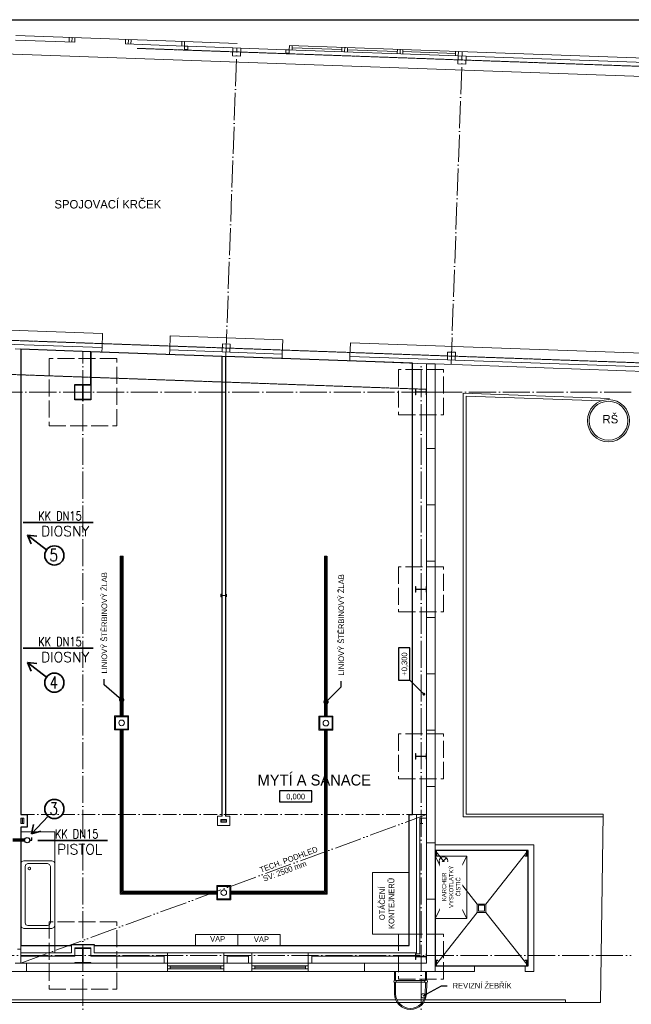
# Model space of a CAD drawing. Header units: millimetres. Extents: x 73192 to 132228, y -91222 to -47989.
# Tile 23 of 24: x 103676 to 114529, y -65467 to -47989. Entities that reach past the tile are written whole.
import ezdxf
from ezdxf import colors
from ezdxf.entities.mleader import LeaderData, LeaderLine
from ezdxf.enums import TextEntityAlignment as Align
from ezdxf.math import Vec2, Vec3

# ---------------------------------------------------------------- set-up
doc = ezdxf.new("R2010")
doc.units = ezdxf.units.MM
for name, pattern in [('ACAD_ISO02W100', [15, 12, -3]), ('ACAD_ISO04W100', [30, 24, -3, 0, -3]), ('ACAD_ISO05W100', [33, 24, -3, 0, -3, 0, -3]), ('ACAD_ISO10W100', [18, 12, -3, 0, -3]), ('SDRUŽENÁ', [63.5, 31.75, -6.35, 6.35, -6.35, 6.35, -6.35])]:
    doc.linetypes.add(name, pattern=pattern)
for name, color, linetype, lineweight in [('CKFORMATY', 3, 'Continuous', 25), ('ISa_splaskova_kanalizace', 6, 'KANALIZACE_SPLASKOVA_PODZ', 0), ('NS_tenka', 253, 'Continuous', 9), ('NS_tlusta', 253, 'Continuous', 15), ('NS_velmi_tlusta', 253, 'Continuous', 15), ('R-koty', 7, 'Continuous', 25), ('R-koty-projektované', 7, 'Continuous', 30), ('R-nové rozvody stlačeného vzduchu', 160, 'SDRUŽENÁ', 70), ('text', 6, 'Continuous', 9), ('tlusta', 253, 'Continuous', 15), ('velmi_tlusta', 253, 'Continuous', 15)]:
    doc.layers.add(name, color=color, linetype=linetype, lineweight=lineweight)
doc.layers.add('netisk', color=253, linetype='Continuous', plot=False)
doc.layers.add('vyskove koty', color=253, linetype='Continuous')
doc.layers.add('zarizovaci predmety', color=253, linetype='Continuous', lineweight=9, transparency=0.3)
doc.styles.add('EP', font='romans.shx', dxfattribs={"width": 0.8})
doc.styles.add('laplan', font='txt', dxfattribs={"height": 2})
doc.styles.add('laplan N', font='txt')
doc.styles.add('pivovarska', font='txt')
doc.styles.add('ROMANS_PGN', font='romans.shx')
doc.linetypes.add('KANALIZACE_SPLASKOVA_PODZ', pattern='A,35,-15,[102,CADKON.SHX,S=5,R=0,X=0,Y=5],-5,[102,CADKON.SHX,S=5,R=0,X=20,Y=5],30,-15', length=100)

# ---------------------------------------------------------------- blocks, each defined once
blk = doc.blocks.new('*U1378')
at = {"layer": 'vyskove koty', "linetype": 'ByBlock', "transparency": 16777216}
blk.add_lwpolyline([(-5.7, -2), (5.7, -2), (5.7, 2), (-5.7, 2)], close=True, dxfattribs=at)
at = {"layer": 'vyskove koty', "linetype": 'ByBlock', "transparency": 16777216, "style": 'pivovarska'}
for tag, p in [('VYSKA', (0, -0.24)), ('VYSKA_POPIS1', (0, -4.04)), ('VYSKA_POPIS2', (0.2, -7.54)), ('VYSKA_POPIS3', (0.2, -11.04))]:
    blk.add_attdef(tag, text='', height=2, dxfattribs=at).set_placement(p, align=Align.MIDDLE)
blk = doc.blocks.new('A$C58849bc7')
at = {"layer": 'NS_tlusta'}
for p, q in [((0, 150), (1000, 150)), ((0, 100), (1000, 100)), ((0, 50), (1000, 50)), ((0, 0), (1000, 0)), ((50, 100), (50, 50)), ((50, 75), (950, 75)), ((950, 100), (950, 50))]:
    blk.add_line(p, q, dxfattribs=at)
blk = doc.blocks.new('*U1385')
at = {"layer": 'zarizovaci predmety'}
blk.add_lwpolyline([(0, 0), (2151, 0), (2151, -600), (0, -600)], close=True, dxfattribs=at)
blk = doc.blocks.new('CA0502B2$')
at = {"layer": 'zarizovaci predmety'}
for p, q in [((-0.76, -0.015), (-0.725, 0)), ((-0.075, 0), (-0.725, 0)), ((-0.075, 0), (0.075, 0)), ((0.375, 0), (0.075, 0)), ((0.41, -0.015), (0.375, 0)), ((-0.76, -0.015), (-0.775, -0.05)), ((-0.775, -0.55), (-0.775, -0.05)), ((-0.71, -0.09), (-0.725, -0.125)), ((-0.725, -0.475), (-0.725, -0.125)), ((-0.71, -0.09), (-0.675, -0.075)), ((0.325, -0.075), (-0.675, -0.075)), ((0.275, -0.128), (0.263, -0.15)), ((0.275, -0.172), (0.263, -0.15)), ((0.3, -0.128), (0.275, -0.128)), ((0.3, -0.172), (0.275, -0.172)), ((0.313, -0.15), (0.3, -0.128)), ((0.313, -0.15), (0.3, -0.172)), ((0.36, -0.09), (0.325, -0.075)), ((0.375, -0.125), (0.36, -0.09)), ((0.375, -0.475), (0.375, -0.125)), ((0.41, -0.015), (0.425, -0.05)), ((0.425, -0.55), (0.425, -0.05)), ((-0.725, -0.475), (-0.71, -0.51)), ((-0.675, -0.525), (-0.71, -0.51)), ((0.325, -0.525), (0.36, -0.51)), ((0.36, -0.51), (0.375, -0.475)), ((-0.775, -0.55), (-0.76, -0.585)), ((-0.725, -0.6), (-0.76, -0.585)), ((-0.725, -0.6), (-0.075, -0.6)), ((-0.675, -0.525), (0.325, -0.525)), ((0.075, -0.6), (-0.075, -0.6)), ((0.075, -0.6), (0.375, -0.6)), ((0.375, -0.6), (0.41, -0.585)), ((0.425, -0.55), (0.41, -0.585))]:
    blk.add_line(p, q, dxfattribs=at)
blk = doc.blocks.new('_DotSmall')
at = {"color": 0, "const_width": 0.5}
blk.add_lwpolyline([(-0.0625, 0, 1), (0.0625, 0, 1)], format="xyb", close=True, dxfattribs=at)
blk = doc.blocks.new('*U1391')
at = {"layer": 'vyskove koty', "linetype": 'ByBlock', "transparency": 16777216}
blk.add_line((-10.7, -7), (-5.7, -2), dxfattribs=at)
blk.add_lwpolyline([(-5.7, -2), (5.7, -2), (5.7, 2), (-5.7, 2)], close=True, dxfattribs=at)
at = {"layer": 'vyskove koty', "linetype": 'ByBlock', "ltscale": 200, "transparency": 16777216, "const_width": 0.5}
blk.add_lwpolyline([(-10.7, -7.25, -1), (-10.7, -6.75, -1)], format="xyb", close=True, dxfattribs=at)
at = {"layer": 'vyskove koty', "linetype": 'ByBlock', "transparency": 16777216, "style": 'pivovarska'}
for tag, p in [('VYSKA', (0, -0.24)), ('VYSKA_POPIS1', (0, -4.04)), ('VYSKA_POPIS2', (0.2, -7.54)), ('VYSKA_POPIS3', (0.2, -11.04))]:
    blk.add_attdef(tag, text='', height=2, dxfattribs=at).set_placement(p, align=Align.MIDDLE)

msp = doc.modelspace()

# ---------------------------------------------------------------- linework, layer by layer
for p, q in [((103855.3, -62553.3), (103890.2, -62553.3)), ((103890.2, -62553.3), (103890.2, -62503.1))]:
    msp.add_line(p, q)
msp.add_circle((103808.1, -62553.3), 47.2)
at = {"layer": 'CKFORMATY', "color": 0, "linetype": 'Continuous', "ltscale": 2}
msp.add_line((73191.7, -47989), (132227.8, -47989), dxfattribs=at)
at = {"layer": 'ISa_splaskova_kanalizace', "color": 252, "ltscale": 0.002}
for radius in [375, 345]:
    msp.add_circle((114123.8, -55107.4), radius, dxfattribs=at)
at = {"layer": 'netisk', "color": 252}
msp.add_lwpolyline([(107267.2, -62125.2), (107267.2, -53965.4), (104937.2, -53881.9), (104937.2, -54735.2), (104657.2, -54735.2), (104657.2, -54465.2), (104937.2, -54465.2), (104937.2, -53881.9), (103697.2, -53837.6), (103697.2, -62100.2), (103807.2, -62100.2), (103807.2, -62320.2), (103697.2, -62320.2), (103697.2, -64425.2), (104597.2, -64425.2), (104597.2, -64405.2), (104997.2, -64405.2), (104997.2, -64425.2), (110587.2, -64425.2), (110587.2, -62100.2), (110647.2, -62100.2), (110647.2, -54085.9), (107327.1, -53967.5), (107327.1, -62125.2)], dxfattribs=at)
at = {"layer": 'NS_tenka', "color": 252}
for p, q in [((110897.2, -54600.2), (111047.2, -54600.2)), ((111547.2, -62140.2), (111547.2, -54618.4)), ((111547.2, -54618.4), (114142.5, -54711.1)), ((111597.2, -62090.2), (111597.2, -54670.2)), ((111597.2, -54670.2), (113993.4, -54755.8)), ((110897.2, -55600.2), (111047.2, -55600.2)), ((110897.2, -56600.2), (111047.2, -56600.2)), ((105474.7, -60346.4), (105474.7, -57510.2)), ((105494.7, -60346.4), (105494.7, -57510.2)), ((110897.2, -57600.2), (111047.2, -57600.2)), ((110897.2, -58600.2), (111047.2, -58600.2)), ((110897.2, -59600.2), (111047.2, -59600.2)), ((105474.7, -63495.2), (105474.7, -60596.4)), ((105494.7, -63475.2), (105494.7, -60596.4)), ((109099.7, -63475.2), (109099.7, -60600.2)), ((109119.7, -63495.2), (109119.7, -60600.2)), ((110897.2, -60600.2), (111047.2, -60600.2)), ((110897.2, -61600.2), (111047.2, -61600.2)), ((111547.2, -62140.2), (114031, -62140.2)), ((111597.2, -62090.2), (114031.8, -62090.2)), ((113981.6, -65435.2), (114031.8, -62090.2)), ((110897.2, -62600.2), (111047.2, -62600.2)), ((111047.2, -62739.5), (111796.3, -63686.3)), ((111946.3, -63686.3), (112697.2, -62735.2)), ((105474.7, -63495.2), (107172.2, -63495.2)), ((105494.7, -63475.2), (107172.2, -63475.2)), ((107422.2, -63475.2), (109099.7, -63475.2)), ((107422.2, -63495.2), (109119.7, -63495.2)), ((110897.2, -63600.2), (111047.2, -63600.2)), ((111047.2, -64785.2), (111796.3, -63836.3)), ((111946.3, -63836.3), (112697.2, -64785.2)), ((110897.2, -64600.2), (111047.2, -64600.2)), ((103797.2, -64735.2), (103797.2, -64885.2)), ((104797.2, -64735.2), (104797.2, -64885.2)), ((104797.2, -64735.2), (104797.2, -64885.2)), ((109797.2, -64735.2), (109797.2, -64885.2)), ((110797.2, -64735.2), (110797.2, -64885.2)), ((92797.2, -65385.2), (110348.2, -65385.2)), ((92797.2, -65435.2), (110375.5, -65435.2)), ((110370.1, -65385.2), (110848.9, -65385.2)), ((110400.1, -65435.2), (110818.8, -65435.2)), ((110843.5, -65435.2), (113981.6, -65435.2)), ((110870.8, -65385.2), (113358.7, -65385.2)), ((113358.7, -65435.2), (113358.7, -65385.2))]:
    msp.add_line(p, q, dxfattribs=at)
at = {"layer": 'NS_tenka', "color": 252, "linetype": 'ACAD_ISO02W100'}
for p, q in [((105459.7, -60346.4), (105459.7, -57510.2)), ((105459.7, -57510.2), (105509.7, -57510.2)), ((105509.7, -60346.4), (105509.7, -57510.2)), ((109084.7, -60350.2), (109084.7, -57510.2)), ((109084.7, -57510.2), (109134.7, -57510.2)), ((109099.7, -60350.2), (109099.7, -57510.2)), ((109119.7, -60350.2), (109119.7, -57510.2)), ((109134.7, -60350.2), (109134.7, -57510.2)), ((105459.7, -63510.2), (105459.7, -60596.4)), ((105509.7, -63460.2), (105509.7, -60596.4)), ((109084.7, -63460.2), (109084.7, -60600.2)), ((109134.7, -63510.2), (109134.7, -60600.2)), ((105459.7, -63510.2), (107172.2, -63510.2)), ((105509.7, -63460.2), (107172.2, -63460.2)), ((107422.2, -63460.2), (109084.7, -63460.2)), ((107422.2, -63510.2), (109134.7, -63510.2))]:
    msp.add_line(p, q, dxfattribs=at)
at = {"layer": 'NS_tenka', "color": 252}
for points in [[(105359.7, -60596.4), (105609.7, -60596.4), (105609.7, -60346.4), (105359.7, -60346.4)], [(105374.7, -60581.4), (105594.7, -60581.4), (105594.7, -60361.4), (105374.7, -60361.4)], [(108984.7, -60600.2), (109234.7, -60600.2), (109234.7, -60350.2), (108984.7, -60350.2)], [(108999.7, -60585.2), (109219.7, -60585.2), (109219.7, -60365.2), (108999.7, -60365.2)], [(107172.2, -63610.2), (107422.2, -63610.2), (107422.2, -63360.2), (107172.2, -63360.2)], [(107187.2, -63595.2), (107407.2, -63595.2), (107407.2, -63375.2), (107187.2, -63375.2)], [(111796.3, -63836.3), (111946.3, -63836.3), (111946.3, -63686.3), (111796.3, -63686.3)], [(111816.3, -63816.3), (111926.3, -63816.3), (111926.3, -63706.3), (111816.3, -63706.3)]]:
    msp.add_lwpolyline(points, close=True, dxfattribs=at)
for centre in [(105484.7, -60471.4), (109109.7, -60475.2), (107297.2, -63485.2)]:
    msp.add_circle(centre, 50, dxfattribs=at)
at = {"layer": 'NS_tlusta', "color": 252}
for p, q in [((105138.4, -53809.1), (105147.3, -53559.2)), ((106337.6, -53851.9), (106346.6, -53602.1)), ((108336.4, -53923.3), (108345.3, -53673.5)), ((109535.6, -53966.2), (109544.3, -53723)), ((103597.2, -53834.1), (103697.2, -53837.6)), ((107267.2, -53965.2), (107327.2, -53967.3)), ((110647.2, -62100.2), (110647.2, -54085.9)), ((110897.2, -54094.9), (111047.2, -54100.2)), ((110897.2, -54550.2), (110897.2, -54650.2)), ((110897.2, -58150.2), (110897.2, -58050.2)), ((107267.2, -58209.8), (107327.1, -58209.8)), ((107267.2, -58212.6), (107327.2, -58212.6)), ((110897.2, -61115.2), (110897.2, -61015.2)), ((103697.2, -62160.2), (103697.2, -62260.2)), ((107267.2, -62208.8), (107327.2, -62208.8)), ((110587.2, -64425.2), (110587.2, -62100.2)), ((110587.2, -62100.2), (110717.2, -62100.2)), ((110777.2, -64570.2), (110777.2, -62160.2)), ((110897.2, -64510.2), (110897.2, -62100.2)), ((111047.2, -62835.2), (111047.2, -62635.2)), ((111147.2, -62735.2), (111047.2, -62735.2)), ((111250.2, -62869.5), (111144.1, -62975.6)), ((103697.2, -64425.2), (104597.2, -64425.2)), ((104997.2, -64425.2), (110587.2, -64425.2)), ((103697.2, -64555.2), (103697.2, -64615.2)), ((104657.2, -64615.2), (103697.2, -64615.2)), ((103697.2, -64615.2), (103697.2, -64735.2)), ((104937.2, -64615.2), (106237.2, -64615.2)), ((106237.2, -64615.2), (106237.2, -64735.2)), ((106297.2, -64555.2), (107297.2, -64555.2)), ((107357.2, -64615.2), (107737.2, -64615.2)), ((107357.2, -64615.2), (107357.2, -64735.2)), ((107797.2, -64555.2), (108797.2, -64555.2)), ((108857.2, -64615.2), (110697.2, -64615.2)), ((108857.2, -64735.2), (108857.2, -64615.2)), ((110697.2, -64670.2), (110697.2, -64570.2)), ((110697.2, -64570.2), (110777.2, -64570.2)), ((110897.2, -64510.2), (110897.2, -64735.2)), ((110897.2, -64570.2), (110897.2, -64670.2)), ((103597.2, -64735.2), (103697.2, -64735.2)), ((103697.2, -64735.2), (104657.2, -64735.2)), ((104657.2, -64735.2), (104937.2, -64735.2)), ((104937.2, -64735.2), (106297.2, -64735.2)), ((107357.2, -64735.2), (107297.2, -64735.2)), ((107357.2, -64735.2), (107737.2, -64735.2)), ((107737.2, -64735.2), (107797.2, -64735.2)), ((108797.2, -64735.2), (110637.2, -64735.2)), ((110637.2, -64735.2), (110897.2, -64735.2)), ((111047.2, -64785.2), (111047.2, -64885.2)), ((110866.1, -65045.2), (110352.9, -65045.2)), ((110866.1, -65075.2), (110352.9, -65075.2))]:
    msp.add_line(p, q, dxfattribs=at)
at = {"layer": 'NS_tlusta', "color": 252, "linetype": 'ACAD_ISO10W100', "ltscale": 20}
msp.add_line((103697.2, -62100.2), (110587.2, -62100.2), dxfattribs=at)
at = {"layer": 'NS_tlusta', "color": 252, "linetype": 'ACAD_ISO02W100', "ltscale": 0.3}
msp.add_line((103637.2, -64485.2), (103697.2, -64485.2), dxfattribs=at)
at = {"layer": 'NS_tlusta', "color": 252, "linetype": 'ACAD_ISO04W100'}
msp.add_lwpolyline([(92304.7, -54538.1), (95436, -54484.7), (95454.7, -53998.5), (110880.9, -54549.6)], dxfattribs=at)
at = {"layer": 'NS_tlusta', "color": 252, "linetype": 'ACAD_ISO02W100', "ltscale": 25}
for points in [[(104197.2, -55200.2), (105397.2, -55200.2), (105397.2, -54000.2), (104197.2, -54000.2)], [(110397.2, -55000.2), (111197.2, -55000.2), (111197.2, -54200.2), (110397.2, -54200.2)], [(110397.2, -58500.2), (111197.2, -58500.2), (111197.2, -57700.2), (110397.2, -57700.2)], [(110397.2, -61465.2), (111197.2, -61465.2), (111197.2, -60665.2), (110397.2, -60665.2)], [(104197.2, -65200.2), (105397.2, -65200.2), (105397.2, -64000.2), (104197.2, -64000.2)], [(110397.2, -65020.2), (111197.2, -65020.2), (111197.2, -64220.2), (110397.2, -64220.2)]]:
    msp.add_lwpolyline(points, close=True, dxfattribs=at)
at = {"layer": 'NS_tlusta', "color": 252}
for points in [[(103697.2, -62260.2), (103697.2, -62256), (103720.8, -62256), (103720.8, -62164.5), (103697.2, -62164.5), (103697.2, -62160.2), (103747.2, -62160.2), (103747.2, -62164.5), (103723.6, -62164.5), (103723.6, -62256), (103747.2, -62256), (103747.2, -62260.2)], [(107347.2, -62185.2), (107247.2, -62185.2), (107247.2, -62235.2), (107347.2, -62235.2)], [(110777.2, -62260.2), (110777.2, -62256), (110800.8, -62256), (110800.8, -62164.5), (110777.2, -62164.5), (110777.2, -62160.2), (110827.2, -62160.2), (110827.2, -62164.5), (110803.6, -62164.5), (110803.6, -62256), (110827.2, -62256), (110827.2, -62260.2)]]:
    msp.add_lwpolyline(points, close=True, dxfattribs=at)
for points in [[(103697.2, -62260.2), (103747.2, -62260.2), (103747.2, -62160.2), (103697.2, -62160.2)], [(107327.2, -62208.8), (107342.9, -62208.8), (107342.9, -62185.2), (107347.2, -62185.2), (107347.2, -62235.2), (107342.9, -62235.2), (107342.9, -62211.6), (107251.4, -62211.6), (107251.4, -62235.2), (107247.2, -62235.2), (107247.2, -62185.2), (107251.4, -62185.2), (107251.4, -62208.8), (107267.2, -62208.8)], [(110897.2, -62160.2), (110777.2, -62160.2)], [(104657.2, -64735.2), (104657.2, -64722.2), (104793.2, -64722.2), (104793.2, -64478.2), (104657.2, -64478.2), (104657.2, -64465.2), (104937.2, -64465.2), (104937.2, -64478.2), (104801.2, -64478.2), (104801.2, -64722.2), (104937.2, -64722.2), (104937.2, -64735.2)], [(104657.2, -64615.2), (104657.2, -64465.2), (104937.2, -64465.2), (104937.2, -64615.2)], [(110897.2, -64670.2), (110888.7, -64670.2), (110888.7, -64623), (110705.7, -64623), (110705.7, -64670.2), (110697.2, -64670.2), (110697.2, -64570.2), (110705.7, -64570.2), (110705.7, -64617.4), (110888.7, -64617.4), (110888.7, -64570.2), (110897.2, -64570.2)], [(110346.1, -65040.1), (110346.1, -64885.2), (110326.1, -64885.2), (110326.1, -65040.1)], [(110896.1, -65037.3), (110896.1, -64885.2), (110876.1, -64885.2), (110876.1, -65037.3)]]:
    msp.add_lwpolyline(points, dxfattribs=at)
for points in [[(110326.1, -65080.4), (110326.1, -65282.9, 0.9692067), (110892.8, -65285.3), (110898.2, -65082.1)], [(110346.1, -65080.4), (110346.1, -65282.6, 0.9685549), (110872.8, -65284.7), (110878.1, -65083.9)]]:
    msp.add_lwpolyline(points, format="xyb", dxfattribs=at)
for centre, radius in [((111197.2, -62922.6), 75), ((110336.1, -65060.2), 22.5), ((110886.1, -65060.2), 25)]:
    msp.add_circle(centre, radius, dxfattribs=at)
at = {"layer": 'NS_velmi_tlusta', "color": 252}
for p, q in [((105138.4, -53809.1), (105135.5, -53889)), ((106337.6, -53851.9), (106334.8, -53931.9)), ((107267.2, -53965.2), (107267.2, -58209.8)), ((107327.2, -58209.8), (107327.1, -53967.3)), ((108336.4, -53923.3), (108333.5, -54003.3)), ((109535.6, -53966.2), (109532.7, -54046.1)), ((110897.2, -54550.2), (110897.2, -54094.9)), ((111047.2, -62630.2), (111047.2, -54100.2)), ((110897.2, -58050.2), (110897.2, -54650.2)), ((110897.2, -61015.2), (110897.2, -58150.2)), ((107267.2, -58212.6), (107267.2, -62125.2)), ((107327.2, -62125.2), (107327.2, -58212.6)), ((110897.2, -62100.2), (110897.2, -61115.2)), ((110717.2, -64555.2), (110717.2, -62100.2)), ((103697.2, -62320.2), (103697.2, -64555.2)), ((111047.2, -64785.2), (111047.2, -62735.2)), ((104597.2, -64555.2), (103697.2, -64555.2)), ((104997.2, -64555.2), (106297.2, -64555.2)), ((106297.2, -64555.2), (106297.2, -64885.2)), ((107297.2, -64555.2), (107797.2, -64555.2)), ((107297.2, -64555.2), (107297.2, -64885.2)), ((107737.2, -64615.2), (107737.2, -64735.2)), ((107797.2, -64555.2), (107797.2, -64885.2)), ((108797.2, -64555.2), (110717.2, -64555.2)), ((108797.2, -64555.2), (108797.2, -64885.2)), ((111747.2, -64785.2), (111747.2, -64885.2)), ((112647.2, -64785.2), (112647.2, -64885.2)), ((103297.2, -64885.2), (106297.2, -64885.2)), ((107297.2, -64885.2), (107797.2, -64885.2)), ((108797.2, -64885.2), (111047.2, -64885.2))]:
    msp.add_line(p, q, dxfattribs=at)
at = {"layer": 'NS_velmi_tlusta', "color": 7}
for p, q in [((104657.2, -54465.2), (104937.2, -54465.2)), ((104657.2, -54478.2), (104657.2, -54465.2)), ((104793.2, -54478.2), (104657.2, -54478.2)), ((104793.2, -54722.2), (104793.2, -54478.2)), ((104801.2, -54478.2), (104801.2, -54722.2)), ((104937.2, -54478.2), (104801.2, -54478.2)), ((104937.2, -54465.2), (104937.2, -54478.2)), ((104657.2, -54722.2), (104793.2, -54722.2)), ((104657.2, -54735.2), (104657.2, -54722.2)), ((104937.2, -54735.2), (104657.2, -54735.2)), ((104801.2, -54722.2), (104937.2, -54722.2)), ((104937.2, -54722.2), (104937.2, -54735.2))]:
    msp.add_line(p, q, dxfattribs=at)
at = {"layer": 'NS_velmi_tlusta', "color": 252}
for points in [[(103697.2, -53837.6), (103697.2, -62100.2)], [(110897.2, -54650.2), (110888.7, -54650.2), (110888.7, -54603), (110705.7, -54603), (110705.7, -54650.2), (110697.2, -54650.2), (110697.2, -54550.2), (110705.7, -54550.2), (110705.7, -54597.4), (110888.7, -54597.4), (110888.7, -54550.2), (110897.2, -54550.2)], [(107267.2, -58212.6), (107251.4, -58212.6), (107251.4, -58236.2), (107247.2, -58236.2), (107247.2, -58186.2), (107251.4, -58186.2), (107251.4, -58209.8), (107267.2, -58209.8)], [(107327.1, -58209.8), (107342.9, -58209.8), (107342.9, -58186.2), (107347.2, -58186.2), (107347.2, -58236.2), (107342.9, -58236.2), (107342.9, -58212.6), (107327.1, -58212.6)], [(110897.2, -58150.2), (110888.7, -58150.2), (110888.7, -58103), (110705.7, -58103), (110705.7, -58150.2), (110697.2, -58150.2), (110697.2, -58050.2), (110705.7, -58050.2), (110705.7, -58097.4), (110888.7, -58097.4), (110888.7, -58050.2), (110897.2, -58050.2)], [(110897.2, -61115.2), (110888.7, -61115.2), (110888.7, -61068), (110705.7, -61068), (110705.7, -61115.2), (110697.2, -61115.2), (110697.2, -61015.2), (110705.7, -61015.2), (110705.7, -61062.4), (110888.7, -61062.4), (110888.7, -61015.2), (110897.2, -61015.2)], [(103697.2, -62320.2), (103807.2, -62320.2), (103807.2, -62100.2), (103697.2, -62100.2)], [(107267.2, -62125.2), (107187.2, -62125.2), (107187.2, -62295.2), (107407.2, -62295.2), (107407.2, -62125.2), (107327.1, -62125.2)], [(110897.2, -62100.2), (110717.2, -62100.2)], [(112647.2, -64885.2), (112797.2, -64885.2), (112797.2, -62635.2), (111047.2, -62635.2)], [(112697.2, -62735.2), (111047.2, -62735.2)], [(111047.2, -62735.2), (111047.2, -64785.2)], [(112697.2, -64785.2), (112697.2, -62735.2)], [(104597.2, -64555.2), (104597.2, -64405.2), (104997.2, -64405.2), (104997.2, -64555.2)], [(111047.2, -64785.2), (111747.2, -64785.2)], [(112647.2, -64785.2), (112697.2, -64785.2)], [(111047.2, -64885.2), (111747.2, -64885.2)]]:
    msp.add_lwpolyline(points, dxfattribs=at)
for points in [[(111047.2, -62835.2), (111047.2, -62831), (111070.8, -62831), (111070.8, -62739.5), (111047.2, -62739.5), (111047.2, -62735.2), (111097.2, -62735.2), (111097.2, -62739.5), (111073.6, -62739.5), (111073.6, -62831), (111097.2, -62831), (111097.2, -62835.2)], [(112647.2, -62835.2), (112647.2, -62831), (112670.8, -62831), (112670.8, -62739.5), (112647.2, -62739.5), (112647.2, -62735.2), (112697.2, -62735.2), (112697.2, -62739.5), (112673.6, -62739.5), (112673.6, -62831), (112697.2, -62831), (112697.2, -62835.2)], [(111047.2, -64785.2), (111047.2, -64781), (111070.8, -64781), (111070.8, -64689.5), (111047.2, -64689.5), (111047.2, -64685.2), (111097.2, -64685.2), (111097.2, -64689.5), (111073.6, -64689.5), (111073.6, -64781), (111097.2, -64781), (111097.2, -64785.2)], [(112647.2, -64785.2), (112647.2, -64781), (112670.8, -64781), (112670.8, -64689.5), (112647.2, -64689.5), (112647.2, -64685.2), (112697.2, -64685.2), (112697.2, -64689.5), (112673.6, -64689.5), (112673.6, -64781), (112697.2, -64781), (112697.2, -64785.2)]]:
    msp.add_lwpolyline(points, close=True, dxfattribs=at)
at = {"layer": 'R-koty', "lineweight": 35}
for p, q in [((103739.1, -56912.9), (104979, -56912.9)), ((104154.5, -57398.1), (103813.3, -57137.4)), ((103813.3, -57137.4), (103877, -57295.6)), ((103813.3, -57137.4), (103982.7, -57157.3)), ((103739.1, -59146.6), (104979, -59146.6)), ((104154.5, -59657.3), (103813.3, -59396.6)), ((103813.3, -59396.6), (103877, -59554.8)), ((103813.3, -59396.6), (103982.7, -59416.5)), ((104179, -62126.5), (103888.2, -62442.4)), ((103888.2, -62442.4), (103923.5, -62275.5)), ((103888.2, -62442.4), (104051.6, -62393.4)), ((103995.7, -62558.3), (105235.6, -62558.3))]:
    msp.add_line(p, q, dxfattribs=at)
for centre in [(104291.8, -57498.8), (104291.8, -59758), (104291.8, -61999)]:
    msp.add_circle(centre, 170.2, dxfattribs=at)
at = {"layer": 'R-nové rozvody stlačeného vzduchu', "ltscale": 30}
msp.add_line((103760.9, -62553.3), (103551.5, -62553.3), dxfattribs=at)
at = {"layer": 'tlusta', "color": 252}
for p, q in [((103602.3, -48350.8), (104651.6, -48388.2)), ((103605.2, -48270.8), (106603.3, -48377.9)), ((104551.7, -48384.7), (104554.6, -48304.7)), ((104601.7, -48386.5), (104604.5, -48306.5)), ((104651.6, -48388.2), (104654.5, -48308.3)), ((105551.1, -48420.4), (105553.9, -48340.4)), ((105601, -48422.2), (105603.9, -48342.2)), ((105651, -48423.9), (105653.9, -48344)), ((106550.4, -48456.1), (106553.3, -48376.1)), ((105551.1, -48420.4), (106600.4, -48457.9)), ((106600.4, -48457.9), (106660.4, -48460)), ((107459.8, -48488.6), (107599.8, -48493.6)), ((108399.2, -48522.1), (108459.2, -48524.3)), ((108409.2, -48522.5), (111457.3, -48631.4)), ((108462.1, -48444.3), (111460.2, -48551.4)), ((108509.2, -48526.1), (108512, -48446.1)), ((109393.4, -48517.6), (108510.6, -48486.1)), ((109391.9, -48557.6), (109394.8, -48477.6)), ((109441.9, -48559.4), (109444.8, -48479.4)), ((109491.9, -48561.2), (109494.7, -48481.2)), ((110376.1, -48552.7), (109493.3, -48521.2)), ((110374.7, -48592.7), (110377.5, -48512.8)), ((110424.6, -48594.5), (110427.5, -48514.5)), ((110474.6, -48596.3), (110477.4, -48516.3)), ((111408.8, -48589.6), (110476, -48556.3)), ((111407.3, -48629.6), (111410.2, -48549.6)), ((111457.3, -48631.4), (111597.2, -48636.4)), ((107267, -53885.1), (107407, -53890.1)), ((111264.5, -54027.9), (111404.4, -54032.9))]:
    msp.add_line(p, q, dxfattribs=at)
at = {"layer": 'tlusta', "color": 252, "linetype": 'ACAD_ISO04W100'}
for p, q in [((105763.3, -48498), (119289.8, -48981.3)), ((95417.1, -53391.7), (119102, -54237.9))]:
    msp.add_line(p, q, dxfattribs=at)
at = {"layer": 'tlusta', "color": 252, "linetype": 'ACAD_ISO04W100', "ltscale": 20}
for p, q in [((107334.1, -53967.6), (107529.8, -48491.1)), ((111331.6, -54110.4), (111530.1, -48553.9)), ((104797.2, -66693.6), (104797.2, -53876.9)), ((110797.2, -66693.6), (110797.2, -54091.3)), ((114528.7, -54600.2), (98797.2, -54600.2)), ((92297.2, -64600.2), (114528.7, -64600.2))]:
    msp.add_line(p, q, dxfattribs=at)
at = {"layer": 'tlusta', "color": 252}
for points in [[(119411.1, -49165.7), (100721.7, -48498)], [(105147.3, -53559.2), (101519.6, -53429.6)], [(108345.3, -53673.5), (106346.6, -53602.1)], [(119420, -54075.9), (109544.3, -53723)]]:
    msp.add_lwpolyline(points, dxfattribs=at)
at = {"layer": 'velmi_tlusta', "color": 252}
for p, q in [((106600.4, -48457.9), (106603.3, -48377.9)), ((108459.2, -48524.3), (108462.1, -48444.3)), ((111457.3, -48631.4), (111460.2, -48551.4)), ((105135.5, -53889), (103697.2, -53837.6)), ((107267.2, -53965.2), (106334.8, -53931.9)), ((107327.2, -53967.3), (108333.5, -54003.3)), ((110897.2, -54094.9), (109532.7, -54046.1)), ((119420, -54399.4), (111047.2, -54100.2))]:
    msp.add_line(p, q, dxfattribs=at)
for points in [[(107532.7, -48411.1), (106603.3, -48377.9)], [(106600.4, -48457.9), (106598.3, -48517.8), (106658.2, -48520), (106660.4, -48460)], [(107459.8, -48488.6), (106660.4, -48460)], [(107599.8, -48493.6), (107594.8, -48633.5), (107454.8, -48628.5), (107459.8, -48488.6)], [(108399.2, -48522.1), (107599.8, -48493.6)], [(108399.2, -48522.1), (108397.1, -48582.1), (108457.1, -48584.2), (108459.2, -48524.3)], [(119420, -48835.8), (111460.2, -48551.4)], [(111597.2, -48636.4), (111592.2, -48776.3), (111452.3, -48771.3), (111457.3, -48631.4)], [(115453.9, -48774.2), (111597.2, -48636.4)], [(105138.4, -53809.1), (103409.5, -53747.3)], [(107407, -53890.1), (107412, -53750.2), (107272, -53745.2), (107267, -53885.1)], [(107267, -53885.1), (106337.6, -53851.9)], [(108336.4, -53923.3), (107407, -53890.1)], [(111264.5, -54027.9), (109535.6, -53966.2)], [(111404.4, -54032.9), (111409.4, -53893), (111269.5, -53888), (111264.5, -54027.9)], [(115261.9, -54170.8), (111404.4, -54032.9)]]:
    msp.add_lwpolyline(points, dxfattribs=at)
at = {"layer": 'zarizovaci predmety', "color": 252}
for p, q in [((111047.2, -63945.2), (111612.2, -62835.2)), ((111047.2, -62835.2), (111612.2, -63945.2))]:
    msp.add_line(p, q, dxfattribs=at)
for points in [[(109937.7, -64220.2), (109937.7, -63126.4), (110587.2, -63126.4), (110587.2, -64220.2)], [(107547.2, -64225.2), (107547.2, -64425.2), (106797.2, -64425.2), (106797.2, -64225.2)], [(108297.2, -64225.2), (108297.2, -64425.2), (107547.2, -64425.2), (107547.2, -64225.2)]]:
    msp.add_lwpolyline(points, close=True, dxfattribs=at)

# ---------------------------------------------------------------- block references
at = {"layer": 'NS_tlusta', "color": 252}
for p in [(106297.2, -64885.2), (107797.2, -64885.2)]:
    msp.add_blockref('A$C58849bc7', p, dxfattribs=at)
at = {"layer": 'vyskove koty', "color": 252, "xscale": 50, "yscale": 50, "zscale": 50, "rotation": 90}
msp.add_blockref('*U1391', (110498.6, -59426.7), dxfattribs=at).add_auto_attribs({'VYSKA': '+0,300'})
at = {"layer": 'vyskove koty', "color": 252, "xscale": 50, "yscale": 50, "zscale": 50}
msp.add_blockref('*U1378', (108573.2, -61775.5), dxfattribs=at).add_auto_attribs({'VYSKA': '0,000'})
at = {"layer": 'zarizovaci predmety', "color": 252, "rotation": 90}
msp.add_blockref('*U1385', (103697.2, -64555.2), dxfattribs=at)
at = {"layer": 'zarizovaci predmety', "color": 252, "ltscale": 15, "xscale": 1000, "yscale": 1000, "zscale": 1000, "rotation": 89.99999999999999}
msp.add_blockref('CA0502B2$', (103697.2, -63344.1), dxfattribs=at)

# ---------------------------------------------------------------- texts
at = {"layer": 'NS_tlusta', "color": 252, "insert": (107923.1, -63039.5), "char_height": 100, "attachment_point": 1, "rotation": 20.35199, "style": 'laplan N'}
msp.add_mtext_dynamic_manual_height_columns('{\\fMaison Neue|b0|i0|c238|p34;TECH. PODHLED\\PSV: 2500 mm}', width=1261.59, gutter_width=500, heights=[0], dxfattribs=at)
at = {"layer": 'R-koty', "lineweight": 35, "style": 'EP', "width": 0.8}
for s, p in [('5', (104205.4, -57602.2)), ('4', (104205.4, -59861.4)), ('3', (104205.4, -62102.3))]:
    msp.add_text(s, height=216, dxfattribs=at).set_placement(p)
at = {"layer": 'R-koty-projektované', "lineweight": 35, "style": 'ROMANS_PGN', "width": 0.8}
for p in [(104003.9, -56876.5), (104003.9, -59110.2), (104299.1, -62521.9)]:
    msp.add_text('KK DN15', height=160, dxfattribs=at).set_placement(p)
at = {"layer": 'R-koty-projektované', "lineweight": 13, "char_height": 180, "attachment_point": 5, "style": 'ROMANS_PGN'}
for s, insert in [('DIOSNY', (104483.6, -57069.4)), ('DIOSNY', (104483.6, -59303.1)), ('PISTOL', (104740.2, -62714.8))]:
    msp.add_mtext_dynamic_manual_height_columns(s, width=2129.36, gutter_width=1000, heights=[0], dxfattribs=dict(at, insert=insert))
at = {"layer": 'text', "color": 7, "lineweight": 30, "attachment_point": 1, "style": 'laplan N'}
for s, insert, char_height in [('SPOJOVACÍ KRČEK', (104292.4, -51190.1), 150), ('MYTÍ A SANACE', (107896.6, -61388.1), 195)]:
    msp.add_mtext_dynamic_manual_height_columns(s, width=5545.815, gutter_width=500, heights=[0], dxfattribs=dict(at, insert=insert, char_height=char_height))
at = {"layer": 'text', "color": 252, "insert": (114017.7, -55004.6), "char_height": 150, "attachment_point": 1, "style": 'laplan N'}
msp.add_mtext_dynamic_manual_height_columns('RŠ', width=415.459, gutter_width=500, heights=[0], dxfattribs=at)

# ---------------------------------------------------------------- leaders
at = {"layer": 'text', "color": 252}
ml = msp.add_multileader_mtext('Standard', dxfattribs=at)
ml.set_content('LINIOVÝ ŠTĚRBINOVÝ ŽLAB', color=252, style='laplan')
ml.set_leader_properties()
ml.set_arrow_properties(name='DOTSMALL')
ml.build(insert=Vec2(0, 0))
ml.multileader.update_dxf_attribs({"dogleg_length": 2, "arrow_head_size": 150, "scale": 50})
ctx = ml.context
ctx.base_point, ctx.scale, ctx.char_height, ctx.arrow_head_size, ctx.landing_gap_size, ctx.plane_origin, ctx.plane_x_axis, ctx.plane_y_axis = Vec3(105177.8, -59694.3), 50, 100, 150, 100, Vec3(106003, -60222.2), Vec3(0, 1), Vec3(-1, 0)
notes = []
notes.append((ctx, [(0, (1, 1, 0), (105177.8, -59794.3), (0, 1), 100, [(0, [(105484.7, -60062.3)], 0, [])])]))
ctx.mtext.insert, ctx.mtext.text_direction, ctx.mtext.rotation, ctx.mtext.flow_direction = Vec3(105127.8, -59594.3), Vec3(0, 1), 1.5707963, 5
ml = msp.add_multileader_mtext('Standard', dxfattribs=at)
ml.set_content('LINIOVÝ ŠTĚRBINOVÝ ŽLAB', color=252, style='laplan')
ml.set_leader_properties()
ml.set_arrow_properties(name='DOTSMALL')
ml.build(insert=Vec2(0, 0))
ml.multileader.update_dxf_attribs({"dogleg_length": 2, "arrow_head_size": 150, "scale": 50})
ctx = ml.context
ctx.base_point, ctx.scale, ctx.char_height, ctx.arrow_head_size, ctx.landing_gap_size, ctx.plane_origin, ctx.plane_x_axis, ctx.plane_y_axis = Vec3(109382.2, -59731.3), 50, 100, 150, 100, Vec3(109630.3, -60259.1), Vec3(0, 1), Vec3(-1, 0)
notes.append((ctx, [(0, (1, 1, 0), (109382.2, -59831.3), (0, 1), 100, [(0, [(109111.9, -60099.3)], 0, [])])]))
ctx.mtext.insert, ctx.mtext.text_direction, ctx.mtext.rotation, ctx.mtext.flow_direction = Vec3(109332.2, -59631.3), Vec3(0, 1), 1.5707963, 5
ml = msp.add_multileader_mtext('Standard', dxfattribs=at)
ml.set_content('REVIZNÍ ŽEBŘÍK', color=252, style='laplan')
ml.set_leader_properties()
ml.set_arrow_properties(name='DOTSMALL')
ml.build(insert=Vec2(0, 0))
ml.multileader.update_dxf_attribs({"dogleg_length": 2, "arrow_head_size": 150, "scale": 50})
ctx = ml.context
ctx.base_point, ctx.scale, ctx.char_height, ctx.arrow_head_size, ctx.landing_gap_size, ctx.plane_origin = Vec3(111258.6, -65136.2), 50, 100, 150, 100, Vec3(110216.8, -66292.7)
notes.append((ctx, [(0, (1, 1, 0), (111158.6, -65136.2), (1, 0), 100, [(0, [(110837.8, -65316.9)], 0, [])])]))
ctx.mtext.insert, ctx.mtext.flow_direction = Vec3(111358.6, -65086.2), 5
for ctx, leaders in notes:
    for number, flags, end, landing, length, lines in leaders:
        leader = LeaderData()
        leader.index, (leader.has_last_leader_line, leader.has_dogleg_vector, leader.attachment_direction) = number, flags
        leader.last_leader_point, leader.dogleg_vector, leader.dogleg_length = Vec3(end), Vec3(landing), length
        for number, points, colour, breaks in lines:
            line = LeaderLine()
            line.index, line.vertices, line.color, line.breaks = number, Vec3.list(points), colors.encode_raw_color(colour), breaks
            leader.lines.append(line)
        ctx.leaders.append(leader)

# ---------------------------------------------------------------- next in the draw order: texts
at = {"layer": 'text', "color": 252, "insert": (111333, -63381.5), "char_height": 75, "attachment_point": 5, "rotation": 90, "style": 'laplan N', "bg_fill": 2}
msp.add_mtext_dynamic_manual_height_columns('KARCHER\\PVYSKOTLATKÝ ČISTIČ', width=803.075, gutter_width=1000, heights=[0], dxfattribs=at)
at = {"layer": 'text', "color": 252, "insert": (110190.6, -63676), "char_height": 100, "attachment_point": 5, "rotation": 90, "style": 'laplan N', "bg_fill": 3, "box_fill_scale": 1, "bg_fill_color": 256, "bg_fill_transparency": 0}
msp.add_mtext_dynamic_manual_height_columns('OTÁČENÍ KONTEJNERŮ', width=803.075, gutter_width=1000, heights=[0], dxfattribs=at)
at = {"layer": 'text', "color": 252, "char_height": 100, "attachment_point": 5, "style": 'laplan N', "bg_fill": 3, "box_fill_scale": 1, "bg_fill_color": 256, "bg_fill_transparency": 0}
for insert in [(107188.7, -64306.4), (107965.3, -64312.7)]:
    msp.add_mtext_dynamic_manual_height_columns('VAP', width=287.435, gutter_width=1000, heights=[0], dxfattribs=dict(at, insert=insert))

# ---------------------------------------------------------------- next in the draw order: linework, layer by layer
at = {"layer": 'netisk', "color": 252}
msp.add_lwpolyline([(111047.2, -62735.2), (111047.2, -64785.2), (112697.2, -64785.2), (112697.2, -62735.2)], close=True, dxfattribs=at)
at = {"layer": 'NS_tlusta', "color": 252, "linetype": 'ACAD_ISO05W100', "ltscale": 20}
msp.add_line((103697.2, -64735.2), (110897.2, -62100.2), dxfattribs=at)
at = {"layer": 'zarizovaci predmety', "color": 252}
msp.add_lwpolyline([(111612.2, -62835.2), (111047.2, -62835.2), (111047.2, -63945.2), (111612.2, -63945.2)], close=True, dxfattribs=at)

doc.saveas('drawing.dxf')
